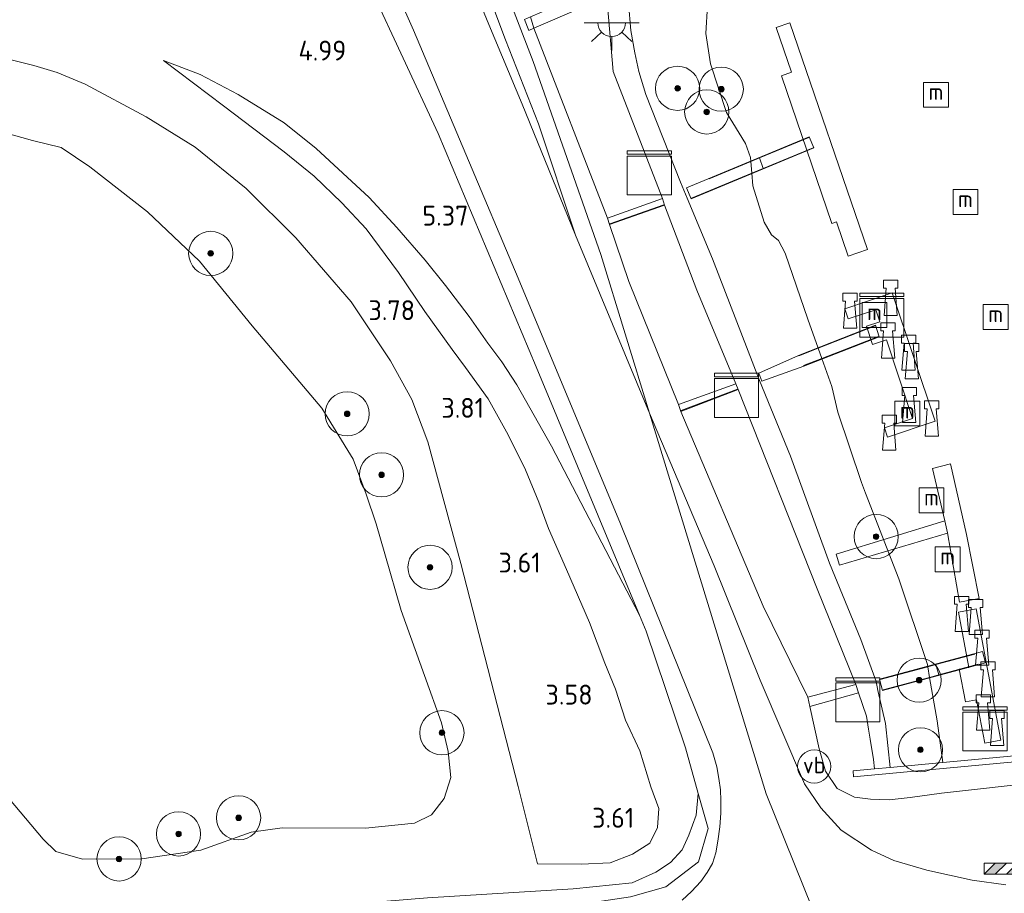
# Model space of a CAD drawing. Extents: x 126429 to 133038, y 413091 to 414846.
# Tile 255 of 256: x 132066 to 132156, y 413254 to 413333. Entities that reach past the tile are written whole.
import ezdxf
from ezdxf.enums import TextEntityAlignment as Align
from ezdxf.lldxf.tags import DXFTag

# ---------------------------------------------------------------- set-up
doc = ezdxf.new("R2010")
doc.units = 0
for name, color, linetype, lineweight in [('B-ME-GK-BESCHOEIING_DAMWAND-GV', 130, 'Continuous', 18), ('B-ME-GR-BOOM-S', 90, 'Continuous', 25), ('B-ME-GR-GRAS-GV', 60, 'Continuous', 13), ('B-ME-GW-TALUD_KRUIN-G', 90, 'Continuous', 18), ('B-ME-GW-TALUD_TEEN-G', 90, 'Continuous', 18), ('B-ME-IE-MEUBILAIR_WATERWEGMEUBILAIR-S', 150, 'Continuous', 25), ('B-ME-IE-MEUBILAIR_WEGMEUBILAIR-S', 7, 'Continuous', 25), ('B-ME-IE-TERREINAFSCHEIDING_DOORGANG-G', 210, 'Continuous', 18), ('B-ME-IE-TERREINAFSCHEIDING_KUNSTMATIG_HEKWERK-G', 20, 'IE-TERREINAFSCHEIDING-KUNSTMATIG', 18), ('B-ME-KW-KUNSTWERK_BRUG-GV', 170, 'Continuous', 18), ('B-ME-KW-KUNSTWERK_STEIGER-GV', 170, 'Continuous', 18), ('B-ME-OB-OEVERVOORZIENING-G', 7, 'Continuous', 18), ('B-ME-OG-BEBOUWING_TRAP-GV', 7, 'Continuous', 18), ('B-ME-OG-HOOGTEPUNT-S', 7, 'Continuous', 25), ('B-ME-OG-WATER_HAVEN-GV', 170, 'Continuous', 18), ('B-ME-OG-WATER_KANAAL-GV', 120, 'Continuous', 18), ('B-ME-VH-VERHARDING_BETON-GV', 252, 'Continuous', 18), ('B-ME-VH-VERHARDING_STRAATBAKSTEEN-GV', 252, 'Continuous', 18), ('B-ME-VW-VERKEERSTEKEN_DRAAGCONSTRUCTIE-S', 7, 'Continuous', 25), ('B-ME-WH-WINTERBED-G', 150, 'WH-WINTERBED', 18)]:
    doc.layers.add(name, color=color, linetype=linetype, lineweight=lineweight)
doc.styles.add('NLCS-ISO', font='NLCS-ISO.ttf')
doc.styles.add('NLCS-ISO-ANNOTATIVE-T18', font='NLCS-ISO.ttf', dxfattribs={"height": 1.8})
doc.styles.get("Standard").update_dxf_attribs({"font": 'arial.ttf'})
doc.linetypes.add('IE-TERREINAFSCHEIDING-KUNSTMATIG', pattern='A,4,[82,NLCS.SHX,S=0.75,R=90,X=0,Y=0],4,-2', length=10)
tags = doc.linetypes.add('WH-WINTERBED', pattern='A,6,-3.5,["WB",Standard,S=1.8,R=0,X=-1.5,Y=-0.9],-3.5,6,-3.5,6,-3.5,6,-3.5,6,-3.5', length=51).pattern_tags.tags
tags[6] = DXFTag(74, 10)

# ---------------------------------------------------------------- blocks, each defined once
blk = doc.blocks.new('SGR-BOOM_01-SO')
at = {"linetype": 'ByBlock', "lineweight": 18}
h = blk.add_hatch(color=0, dxfattribs=at)
h.dxf.hatch_style = 1
edge = h.paths.add_edge_path()
edge.add_arc((0, 0), 0.25, 0, 360)
at = {"color": 0, "linetype": 'ByBlock', "lineweight": 18}
for radius in [2, 0.25]:
    blk.add_circle((0, 0), radius, dxfattribs=at)
blk = doc.blocks.new('SKL-DATA_KAST-SO')
at = {"color": 0, "linetype": 'ByBlock', "lineweight": 18}
for points in [[(-2, 2), (2, 2), (2, 1.68), (-2, 1.68)], [(-2, 1.52), (2, 1.52), (2, -2), (-2, -2)]]:
    blk.add_lwpolyline(points, close=True, dxfattribs=at)
blk = doc.blocks.new('SIE-WATER_MEERPAAL-SO')
at = {"color": 0, "linetype": 'ByBlock', "lineweight": 18}
blk.add_lwpolyline([(-1.125, -1.125), (1.125, -1.125), (1.125, 1.125), (-1.125, 1.125)], close=True, dxfattribs=at)
at = {"color": 0, "linetype": 'ByBlock', "lineweight": 18, "style": 'NLCS-ISO'}
blk.add_text('m', height=1.5, dxfattribs=at).set_placement((0, 0.283), align=Align.MIDDLE_CENTER)
blk = doc.blocks.new('SIE-WEG_SLAGBOOM-SO')
at = {"linetype": 'ByBlock', "lineweight": 18}
h = blk.add_hatch(color=0, dxfattribs=at)
h.dxf.hatch_style = 1
h.paths.add_polyline_path([(0, 0.5), (-1, 0.5), (-2, -0.5), (-1, -0.5)])
h.paths.add_polyline_path([(2, 0.5), (1, 0.5), (0, -0.5), (1, -0.5)])
at = {"color": 0, "linetype": 'ByBlock', "lineweight": 18}
blk.add_lwpolyline([(-2, 0.5), (2, 0.5), (2, -0.5), (-2, -0.5)], close=True, dxfattribs=at)
for points in [[(-2, -0.5), (-1, 0.5)], [(-1, -0.5), (0, 0.5)], [(0, -0.5), (1, 0.5)], [(1, -0.5), (2, 0.5)]]:
    blk.add_lwpolyline(points, dxfattribs=at)
blk = doc.blocks.new('SIE-WEG_PAAL_VERKEERSBORD-SO')
at = {"color": 0, "linetype": 'ByBlock', "lineweight": 18}
blk.add_circle((0, 0), 1.5, dxfattribs=at)
at = {"color": 0, "linetype": 'ByBlock', "lineweight": 18, "style": 'NLCS-ISO'}
blk.add_text('vb', height=1.5, dxfattribs=at).set_placement((0, 0.132), align=Align.MIDDLE_CENTER)
blk = doc.blocks.new('SIE-WATER_BOLDER-SO')
at = {"color": 0, "linetype": 'ByBlock', "lineweight": 18}
blk.add_lwpolyline([(0.402, 0.867), (0.602, -1.587), (-0.602, -1.587), (-0.402, 0.867), (-0.65, 0.867), (-0.65, 1.587), (0.65, 1.587), (0.65, 0.867)], close=True, dxfattribs=at)
blk = doc.blocks.new('SAL-HOOGTELABEL-SO')
at = {"color": 0, "linetype": 'ByBlock', "lineweight": -2, "style": 'NLCS-ISO-ANNOTATIVE-T18'}
blk.add_attdef('HOOGTE', text='', height=1.8, dxfattribs=at).set_placement((2.788, 0), align=Align.RIGHT)
blk = doc.blocks.new('SKL-ET_OV_LICHTPUNT-SO')
at = {"color": 0, "linetype": 'ByBlock', "lineweight": 18}
for points in [[(-1.25, 0), (-2.5, 0)], [(1.25, 0), (2.5, 0)], [(-0.915, -0.851), (-1.831, -1.703)], [(0.915, -0.851), (1.831, -1.703)], [(0, -1.25), (0, -2.5)]]:
    blk.add_lwpolyline(points, dxfattribs=at)
blk.add_lwpolyline([(0, 0), (1.25, 0, -1), (-1.25, 0)], format="xyb", close=True, dxfattribs=at)

msp = doc.modelspace()

# ---------------------------------------------------------------- linework, layer by layer
at = {"layer": 'B-ME-GK-BESCHOEIING_DAMWAND-GV'}
msp.add_polyline3d([(132162.008, 413265.992, 4.478), (132141.935, 413264.118, 4.478), (132141.886, 413264.663, 4.478), (132143.828, 413264.836, 3.377), (132145.244, 413264.968, 3.377), (132149.995, 413265.412, 0.9), (132161.96, 413266.528, 0.9)], close=True, dxfattribs=at)
at = {"layer": 'B-ME-GR-GRAS-GV'}
for points in [[(132113.403, 413323.229, 5.612), (132116.771, 413313.144, 5.408), (132111.949, 413325.008, 5.384), (132108.916, 413332.218, 5.378), (132104.417, 413343.179, 5.184), (132102.398, 413347.812, 4.997), (132098.393, 413357.571, 5.209), (132099.734, 413357.961, 5.508), (132103.433, 413348.573, 5.434), (132107.114, 413339.69, 5.602), (132110.413, 413330.833, 5.634)], [(132124.627, 413316.459, 3.406), (132119.661, 413314.685, 5.462), (132112.985, 413331.893, 5.38), (132117.2776, 413333.7156, 3.8713), (132117.309, 413333.729, 3.871), (132117.2286, 413334.9567, 3.8557), (132117.218, 413335.118, 3.855), (132119.583, 413335.36, 3.379), (132119.5906, 413335.1941, 3.8822), (132119.632, 413334.284, 3.388), (132119.6595, 413333.9532, 3.8956), (132120.157, 413327.96, 3.422)], [(132131.275, 413299.704, 3.422), (132126.094, 413297.832, 5.55), (132121.59, 413308.958, 5.522), (132119.832, 413314.103, 5.462), (132124.814, 413315.879, 3.404), (132127.745, 413308.165, 3.396)], [(132142.129, 413272.461, 3.384), (132137.779, 413271.32, 5.26), (132133.735, 413279.579, 5.314), (132126.283, 413297.201, 5.55), (132131.486, 413299.169, 3.422), (132138.622, 413281.131, 3.4)], [(132141.886, 413264.663, 4.478), (132141.935, 413264.118, 4.478), (132162.008, 413265.992, 4.478), (132162.261, 413262.664, 5.048), (132159.361, 413263.709, 4.848), (132149.874, 413262.646, 5.174), (132147.062, 413262.25, 5.252), (132145.138, 413262.039, 5.286), (132143.476, 413262.081, 5.288), (132142.02, 413262.288, 5.266), (132140.44, 413263.072, 5.266), (132139.39, 413264.619, 5.306), (132138.815, 413266.653, 5.324), (132137.968, 413270.478, 5.26), (132142.374, 413271.707, 3.384), (132143.106, 413269.608, 3.374), (132143.283, 413268.439, 3.348), (132143.441, 413267.53, 3.33), (132143.732, 413265.691, 3.338), (132143.828, 413264.836, 3.377)]]:
    msp.add_polyline3d(points, close=True, dxfattribs=at)
for points in [[(132155.696, 413254.348, 5.373), (132152.665, 413254.748, 5.348), (132148.569, 413255.673, 5.348), (132145.583, 413256.55, 5.348), (132143.553, 413257.476, 5.348), (132140.811, 413259.278, 5.348), (132138.971, 413261.313, 5.373), (132137.482, 413263.486, 5.348), (132133.47, 413272.853, 5.398), (132129.324, 413283.204, 5.398), (132123.474, 413297.035, 5.468), (132116.771, 413313.144, 5.408), (132113.403, 413323.229, 5.612), (132110.413, 413330.833, 5.634), (132107.114, 413339.69, 5.602)], [(132098.9069, 413338.9154, 5.1595), (132102.1165, 413331.719, 5.2845), (132111.5604, 413309.2459, 5.547), (132120.8291, 413287.0218, 5.447), (132129.194, 413266.292, 5.422), (132129.546, 413265.009, 5.404), (132129.738, 413263.979, 5.394), (132129.883, 413262.954, 5.376), (132129.915, 413261.965, 5.35), (132129.93, 413260.813, 5.34), (132129.821, 413259.605, 5.316), (132129.652, 413258.285, 5.304), (132129.465, 413257.226, 5.276), (132129.15, 413256.275, 5.25), (132128.684, 413255.458, 5.214), (132128.103, 413254.654, 5.182), (132127.251, 413253.738, 5.16), (132126.415, 413252.961, 5.162)], [(132063.878, 413247.075, 4.218), (132069.432, 413247.66, 4.289), (132075.931, 413248.231, 4.394), (132085.157, 413249.049, 4.494), (132093.626, 413250.004, 4.591), (132100.974, 413250.809, 4.705), (132111.163, 413251.809, 4.76), (132115.527, 413252.462, 4.926), (132119.123, 413252.848, 5.033), (132121.745, 413253.261, 5.08), (132124.952, 413254.162, 5.198), (132127.905, 413256.424, 5.289), (132128.767, 413259.453, 5.297), (132127.875, 413262.622, 5.317), (132126.714, 413266.748, 5.443), (132123.146, 413277.306, 5.55), (132122.566, 413278.741, 5.465), (132113.216, 413301.244, 5.605), (132104.324, 413322.36, 5.366), (132101.18, 413329.163, 5.448), (132098.289, 413335.349, 5.195)], [(132098.289, 413335.349, 5.195), (132101.18, 413329.163, 5.448), (132104.324, 413322.36, 5.366), (132113.216, 413301.244, 5.605), (132122.566, 413278.741, 5.465), (132114.599, 413294.055, 5.402), (132111.441, 413299.603, 5.305), (132110.095, 413301.686, 5.233), (132108.837, 413303.37, 5.268), (132107.14, 413305.797, 5.191), (132104.984, 413308.581, 5.187), (132103.152, 413310.875, 5.264), (132100.593, 413313.855, 5.212), (132098.096, 413316.546, 5.146), (132095.71, 413318.756, 5.042), (132093.281, 413320.994, 4.868), (132090.39, 413323.307, 4.698), (132086.242, 413325.874, 4.38), (132082.797, 413327.683, 4.243), (132079.465, 413328.954, 3.893), (132084.92, 413324.856, 3.893), (132090.385, 413320.678, 3.843), (132093.098, 413318.49, 3.692), (132095.624, 413316.062, 3.83), (132097.824, 413313.719, 3.866), (132100.748, 413309.76, 3.922), (132103.14, 413306.226, 3.878), (132105.602, 413302.81, 3.796), (132106.807, 413301.18, 3.776), (132108.85, 413298.334, 3.851), (132110.657, 413295.079, 3.897), (132112.23, 413291.895, 3.829), (132113.458, 413288.994, 3.87), (132114.332, 413286.601, 3.856), (132115.95, 413282.895, 3.794), (132118.031, 413278.095, 3.77), (132119.409, 413274.394, 3.815), (132120.381, 413272.052, 3.798), (132121.281, 413269.255, 3.816), (132122.575, 413266.463, 3.733), (132123.579, 413263.203, 3.697), (132124.291, 413261.241, 3.736), (132124.187, 413259.534, 3.855), (132123.487, 413258.112, 3.868), (132121.915, 413257.127, 3.695), (132119.907, 413256.346, 3.841), (132117.276, 413256.223, 3.421), (132113.321, 413256.25, 3.376), (132111.562, 413263.254, 3.181), (132106.378, 413283.414, 3.434), (132103.396, 413294.454, 3.596), (132101.942, 413298.266, 3.623), (132100.018, 413301.785, 3.6), (132096.471, 413307.103, 3.626), (132091.446, 413312.917, 3.706), (132086.971, 413317.381, 3.705), (132082.344, 413321.105, 3.686), (132077.918, 413323.855, 3.624), (132072.383, 413326.83, 3.584), (132069.839, 413327.864, 3.612), (132067.749, 413328.493, 3.646), (132064.963, 413329.198, 3.686)], [(132121.5522, 413334.1419, 3.197), (132121.759, 413331.687, 3.259), (132122.122, 413329.653, 3.245), (132122.5, 413327.968, 3.229), (132123.139, 413325.88, 3.209), (132126.256, 413317.934, 3.195), (132126.873, 413316.504, 3.197), (132129.155, 413310.997, 3.215), (132133.415, 413299.992, 3.267), (132136.228, 413293.135, 3.281), (132139.741, 413283.456, 3.143), (132142.573, 413276.55, 3.211), (132143.987, 413272.757, 3.245), (132144.13, 413271.92, 3.265), (132144.834, 413268.932, 3.333), (132145.244, 413264.968, 3.377), (132143.828, 413264.836, 3.377), (132143.732, 413265.691, 3.338), (132143.441, 413267.53, 3.33), (132143.283, 413268.439, 3.348), (132143.106, 413269.608, 3.374), (132142.374, 413271.707, 3.384), (132142.129, 413272.461, 3.384), (132138.622, 413281.131, 3.4), (132131.486, 413299.169, 3.422), (132131.275, 413299.704, 3.422), (132127.745, 413308.165, 3.396), (132124.814, 413315.879, 3.404), (132124.627, 413316.459, 3.406), (132120.157, 413327.96, 3.422), (132119.6595, 413333.9532, 3.8956)], [(132128.712, 413333.951, 0.9), (132128.57, 413331.411, 0.9), (132128.985, 413328.661, 0.9), (132130.415, 413324.252, 0.9), (132132.163, 413321.449, 0.9), (132132.611, 413320.192, 0.9), (132132.6423, 413319.8118, 0.9), (132132.7281, 413318.7684, 0.9), (132132.822, 413317.626, 0.9), (132133.826, 413314.315, 0.9), (132134.502, 413313.17, 0.9), (132135.149, 413312.665, 0.9), (132135.734, 413311.533, 0.9), (132137.792, 413305.558, 0.9), (132138.7344, 413302.9186, 0.9), (132139.0629, 413301.9986, 0.9), (132139.974, 413299.447, 0.9), (132140.494, 413297.118, 0.9), (132142.652, 413290.767, 0.9), (132143.011, 413289.808, 0.9), (132146.037, 413282.038, 0.9), (132148.607, 413274.271, 0.9), (132148.6388, 413274.0871, 0.9), (132148.8059, 413273.122, 0.9), (132149.486, 413269.193, 0.9), (132149.995, 413265.412, 0.9), (132145.244, 413264.968, 3.377), (132144.834, 413268.932, 3.333), (132144.13, 413271.92, 3.265), (132143.987, 413272.757, 3.245), (132142.573, 413276.55, 3.211), (132139.741, 413283.456, 3.143), (132136.228, 413293.135, 3.281), (132133.415, 413299.992, 3.267), (132129.155, 413310.997, 3.215), (132126.873, 413316.504, 3.197), (132126.256, 413317.934, 3.195), (132123.139, 413325.88, 3.209), (132122.5, 413327.968, 3.229), (132122.122, 413329.653, 3.245), (132121.759, 413331.687, 3.259), (132121.5522, 413334.1419, 3.197)], [(132112.137, 413332.675, 5.38), (132112.548, 413331.686, 5.38), (132112.985, 413331.893, 5.38), (132119.661, 413314.685, 5.462), (132119.832, 413314.103, 5.462), (132121.59, 413308.958, 5.522), (132126.094, 413297.832, 5.55), (132126.283, 413297.201, 5.55), (132133.735, 413279.579, 5.314), (132137.779, 413271.32, 5.26), (132137.968, 413270.478, 5.26), (132138.815, 413266.653, 5.324), (132139.39, 413264.619, 5.306), (132140.44, 413263.072, 5.266), (132142.02, 413262.288, 5.266), (132143.476, 413262.081, 5.288), (132145.138, 413262.039, 5.286), (132147.062, 413262.25, 5.252), (132149.874, 413262.646, 5.174), (132159.361, 413263.709, 4.848)], [(132064.963, 413329.198, 3.686), (132067.749, 413328.493, 3.646), (132069.839, 413327.864, 3.612), (132072.383, 413326.83, 3.584), (132077.918, 413323.855, 3.624), (132082.344, 413321.105, 3.686), (132086.971, 413317.381, 3.705), (132091.446, 413312.917, 3.706), (132096.471, 413307.103, 3.626), (132100.018, 413301.785, 3.6), (132101.942, 413298.266, 3.623), (132103.396, 413294.454, 3.596), (132106.378, 413283.414, 3.434), (132111.562, 413263.254, 3.181), (132113.321, 413256.25, 3.376), (132117.276, 413256.223, 3.421), (132119.907, 413256.346, 3.841), (132121.915, 413257.127, 3.695), (132123.487, 413258.112, 3.868), (132124.187, 413259.534, 3.855), (132124.291, 413261.241, 3.736), (132123.579, 413263.203, 3.697), (132122.575, 413266.463, 3.733), (132121.281, 413269.255, 3.816), (132120.381, 413272.052, 3.798), (132119.409, 413274.394, 3.815), (132118.031, 413278.095, 3.77), (132115.95, 413282.895, 3.794), (132114.332, 413286.601, 3.856), (132113.458, 413288.994, 3.87), (132112.23, 413291.895, 3.829), (132110.657, 413295.079, 3.897), (132108.85, 413298.334, 3.851), (132106.807, 413301.18, 3.776), (132105.602, 413302.81, 3.796), (132103.14, 413306.226, 3.878), (132100.748, 413309.76, 3.922), (132097.824, 413313.719, 3.866), (132095.624, 413316.062, 3.83), (132093.098, 413318.49, 3.692), (132090.385, 413320.678, 3.843), (132084.92, 413324.856, 3.893), (132079.465, 413328.954, 3.893), (132082.797, 413327.683, 4.243), (132086.242, 413325.874, 4.38), (132090.39, 413323.307, 4.698), (132093.281, 413320.994, 4.868), (132095.71, 413318.756, 5.042), (132098.096, 413316.546, 5.146), (132100.593, 413313.855, 5.212), (132103.152, 413310.875, 5.264), (132104.984, 413308.581, 5.187), (132107.14, 413305.797, 5.191), (132108.837, 413303.37, 5.268), (132110.095, 413301.686, 5.233), (132111.441, 413299.603, 5.305), (132114.599, 413294.055, 5.402), (132122.566, 413278.741, 5.465), (132123.146, 413277.306, 5.55), (132126.714, 413266.748, 5.443), (132127.875, 413262.622, 5.317), (132127.67, 413260.639, 5.193), (132127.026, 413258.842, 5.118), (132126.415, 413257.512, 4.98), (132125.353, 413256.363, 4.955), (132124.046, 413255.493, 4.955), (132121.883, 413254.528, 4.768), (132116.563, 413253.987, 4.568), (132103.355, 413253.157, 4.268)], [(132058.634, 413270.277, 0.7), (132068.574, 413258.47, 0.7), (132069.722, 413257.351, 0.7), (132072.132, 413256.658, 0.7), (132077.521, 413256.697, 0.7), (132082.845, 413257.465, 0.7), (132087.416, 413259.116, 0.7), (132090.215, 413259.509, 0.7), (132097.754, 413259.464, 0.7), (132102.184, 413259.923, 0.7), (132103.716, 413260.674, 0.7), (132104.876, 413262.151, 0.7), (132105.466, 413264.063, 0.7), (132105.234, 413266.403, 0.7), (132104.621, 413269.014, 0.7), (132103.111, 413273.285, 0.7), (132101, 413279.187, 0.7), (132099.52, 413284.289, 0.7), (132098.716, 413287.006, 0.7), (132097.809, 413289.703, 0.7), (132096.627, 413292.862, 0.7), (132093.793, 413297.493, 0.7), (132087.514, 413304.947, 0.7), (132082.725, 413310.795, 0.7), (132078.019, 413315.275, 0.7), (132072.814, 413319.321, 0.7), (132070.2, 413321.1, 0.7), (132067.606, 413321.705, 0.7), (132062.207, 413323.239, 0.7)], [(132103.355, 413253.157, 4.268), (132116.563, 413253.987, 4.568), (132121.883, 413254.528, 4.768), (132124.046, 413255.493, 4.955), (132125.353, 413256.363, 4.955), (132126.415, 413257.512, 4.98), (132127.026, 413258.842, 5.118), (132127.67, 413260.639, 5.193), (132127.875, 413262.622, 5.317), (132128.767, 413259.453, 5.297), (132127.905, 413256.424, 5.289), (132124.952, 413254.162, 5.198), (132121.745, 413253.261, 5.08)]]:
    msp.add_polyline3d(points, dxfattribs=at)
at = {"layer": 'B-ME-GW-TALUD_KRUIN-G'}
for points in [[(132116.771, 413313.144, 5.408), (132113.403, 413323.229, 5.612), (132110.413, 413330.833, 5.634), (132107.114, 413339.69, 5.602), (132103.433, 413348.573, 5.434), (132099.734, 413357.961, 5.508), (132098.393, 413357.571, 5.209)], [(132145.244, 413264.968, 3.377), (132144.834, 413268.932, 3.333), (132144.13, 413271.92, 3.265), (132143.987, 413272.757, 3.245), (132142.573, 413276.55, 3.211), (132139.741, 413283.456, 3.143), (132136.228, 413293.135, 3.281), (132133.415, 413299.992, 3.267), (132129.155, 413310.997, 3.215), (132126.873, 413316.504, 3.197), (132126.256, 413317.934, 3.195), (132123.139, 413325.88, 3.209), (132122.5, 413327.968, 3.229), (132122.122, 413329.653, 3.245), (132121.759, 413331.687, 3.259), (132121.5522, 413334.1419, 3.197)], [(132112.985, 413331.893, 5.38), (132119.661, 413314.685, 5.462)], [(132072.383, 413326.83, 3.584), (132069.839, 413327.864, 3.612), (132067.749, 413328.493, 3.646), (132064.963, 413329.198, 3.686), (132061.101, 413330.138, 3.764), (132058.112, 413330.49, 3.846), (132054.163, 413330.22, 3.85), (132051.522, 413330.111, 3.89), (132048.241, 413329.509, 3.804), (132045.024, 413328.854, 3.704), (132029.305, 413324.437, 3.438)], [(132079.465, 413328.954, 3.893), (132082.797, 413327.683, 4.243), (132086.242, 413325.874, 4.38), (132090.39, 413323.307, 4.698)], [(132111.562, 413263.254, 3.181), (132106.378, 413283.414, 3.434), (132103.396, 413294.454, 3.596), (132101.942, 413298.266, 3.623), (132100.018, 413301.785, 3.6), (132096.471, 413307.103, 3.626), (132091.446, 413312.917, 3.706), (132086.971, 413317.381, 3.705), (132082.344, 413321.105, 3.686), (132077.918, 413323.855, 3.624), (132072.383, 413326.83, 3.584)], [(132122.566, 413278.741, 5.465), (132114.599, 413294.055, 5.402), (132111.441, 413299.603, 5.305), (132110.095, 413301.686, 5.233), (132108.837, 413303.37, 5.268), (132107.14, 413305.797, 5.191), (132104.984, 413308.581, 5.187), (132103.152, 413310.875, 5.264), (132100.593, 413313.855, 5.212), (132098.096, 413316.546, 5.146), (132095.71, 413318.756, 5.042), (132093.281, 413320.994, 4.868), (132090.39, 413323.307, 4.698)], [(132119.832, 413314.103, 5.462), (132121.59, 413308.958, 5.522), (132126.094, 413297.832, 5.55)], [(132126.283, 413297.201, 5.55), (132133.735, 413279.579, 5.314), (132137.779, 413271.32, 5.26)], [(132122.566, 413278.741, 5.465), (132123.146, 413277.306, 5.55), (132126.714, 413266.748, 5.443), (132127.875, 413262.622, 5.317)], [(132137.968, 413270.478, 5.26), (132138.815, 413266.653, 5.324), (132139.39, 413264.619, 5.306), (132140.44, 413263.072, 5.266), (132142.02, 413262.288, 5.266), (132143.476, 413262.081, 5.288), (132145.138, 413262.039, 5.286), (132147.062, 413262.25, 5.252), (132149.874, 413262.646, 5.174), (132159.361, 413263.709, 4.848)], [(132113.321, 413256.25, 3.376), (132111.562, 413263.254, 3.181)], [(132065.422, 413249.409, 4.005), (132074.569, 413250.433, 4.055), (132089.389, 413252.024, 4.118), (132103.355, 413253.157, 4.268), (132116.563, 413253.987, 4.568), (132121.883, 413254.528, 4.768), (132124.046, 413255.493, 4.955), (132125.353, 413256.363, 4.955), (132126.415, 413257.512, 4.98), (132127.026, 413258.842, 5.118), (132127.67, 413260.639, 5.193), (132127.875, 413262.622, 5.317)]]:
    msp.add_polyline3d(points, dxfattribs=at)
at = {"layer": 'B-ME-GW-TALUD_TEEN-G'}
for points in [[(132116.771, 413313.144, 5.408), (132111.949, 413325.008, 5.384), (132108.916, 413332.218, 5.378), (132104.417, 413343.179, 5.184), (132102.398, 413347.812, 4.997)], [(132119.583, 413335.36, 3.379), (132119.5906, 413335.1941, 3.8822), (132119.632, 413334.284, 3.388), (132119.6595, 413333.9532, 3.8956), (132120.157, 413327.96, 3.422), (132124.627, 413316.459, 3.406)], [(132079.465, 413328.954, 3.893), (132084.92, 413324.856, 3.893), (132090.385, 413320.678, 3.843), (132093.098, 413318.49, 3.692), (132095.624, 413316.062, 3.83), (132097.824, 413313.719, 3.866), (132100.748, 413309.76, 3.922), (132103.14, 413306.226, 3.878), (132105.602, 413302.81, 3.796), (132106.807, 413301.18, 3.776), (132108.85, 413298.334, 3.851), (132110.657, 413295.079, 3.897), (132112.23, 413291.895, 3.829), (132113.458, 413288.994, 3.87), (132114.332, 413286.601, 3.856), (132115.95, 413282.895, 3.794), (132118.031, 413278.095, 3.77), (132119.409, 413274.394, 3.815), (132120.381, 413272.052, 3.798), (132121.281, 413269.255, 3.816), (132122.575, 413266.463, 3.733), (132123.579, 413263.203, 3.697), (132124.291, 413261.241, 3.736), (132124.187, 413259.534, 3.855), (132123.487, 413258.112, 3.868), (132121.915, 413257.127, 3.695), (132119.907, 413256.346, 3.841), (132117.276, 413256.223, 3.421), (132113.321, 413256.25, 3.376)], [(132131.275, 413299.704, 3.422), (132127.745, 413308.165, 3.396), (132124.814, 413315.879, 3.404)], [(132142.129, 413272.461, 3.384), (132138.622, 413281.131, 3.4), (132131.486, 413299.169, 3.422)], [(132143.828, 413264.836, 3.377), (132143.732, 413265.691, 3.338), (132143.441, 413267.53, 3.33), (132143.283, 413268.439, 3.348), (132143.106, 413269.608, 3.374), (132142.374, 413271.707, 3.384)]]:
    msp.add_polyline3d(points, dxfattribs=at)
at = {"layer": 'B-ME-IE-TERREINAFSCHEIDING_DOORGANG-G'}
for points in [[(132133.421, 413320.135, 2.201), (132133.758, 413319.196, 2.254)], [(132149.382, 413274.287, 1.949), (132149.642, 413273.347, 1.91)]]:
    msp.add_polyline3d(points, dxfattribs=at)
at = {"layer": 'B-ME-IE-TERREINAFSCHEIDING_KUNSTMATIG_HEKWERK-G'}
for points in [[(132122.566, 413278.741, 5.465), (132113.216, 413301.244, 5.605), (132104.324, 413322.36, 5.366), (132101.18, 413329.163, 5.448), (132098.289, 413335.349, 5.195), (132096.477, 413338.007, 5.072), (132094.675, 413339.757, 4.954), (132092.385, 413341.268, 4.975), (132090.542, 413342.211, 5.076), (132088.586, 413342.636, 4.895), (132086.347, 413342.753, 4.815), (132084.406, 413342.909, 4.937), (132081.233, 413342.439, 4.718), (132071.774, 413339.206, 4.458), (132060.327, 413335.21, 4.413), (132047.585, 413330.854, 4.004), (132034.161, 413327.175, 3.676), (132029.405, 413325.911, 3.666)], [(132128.862, 413318.243, 2.808), (132132.6423, 413319.8118, 0.9), (132133.421, 413320.135, 2.201), (132137.88, 413321.986, 1.607)], [(132138.266, 413321.067, 1.649), (132133.758, 413319.196, 2.254), (132132.7281, 413318.7684, 0.9), (132127.25, 413316.494, 3.128)], [(132124.752, 413315.91, 3.404), (132119.865, 413314.168, 5.462)], [(132136.962, 413302.22, 2.143), (132138.7344, 413302.9186, 0.9), (132143.881, 413304.947, 1.534)], [(132144.175, 413303.981, 1.506), (132139.0629, 413301.9986, 0.9), (132137.398, 413301.353, 2.13)], [(132131.421, 413299.198, 3.422), (132126.315, 413297.267, 5.55)], [(132144.341, 413272.931, 2.965), (132148.6388, 413274.0871, 0.9), (132149.382, 413274.287, 1.949), (132152.9, 413275.233, 1.24)], [(132153.197, 413274.303, 1.184), (132149.642, 413273.347, 1.91), (132148.8059, 413273.122, 0.9), (132144.596, 413271.989, 2.94)], [(132012.418, 413237.442, 3.319), (132014.504, 413237.972, 3.364), (132017.626, 413239.033, 3.544), (132022.802, 413240.458, 3.802), (132028.302, 413241.974, 3.89), (132032.69, 413242.877, 3.986), (132038.307, 413244.354, 4.112), (132044.623, 413245.336, 4.222), (132049.712, 413246.262, 4.248), (132059.515, 413247.462, 4.136), (132063.878, 413247.075, 4.218), (132069.432, 413247.66, 4.289), (132075.931, 413248.231, 4.394), (132085.157, 413249.049, 4.494), (132093.626, 413250.004, 4.591), (132100.974, 413250.809, 4.705), (132111.163, 413251.809, 4.76), (132115.527, 413252.462, 4.926), (132119.123, 413252.848, 5.033), (132121.745, 413253.261, 5.08), (132124.952, 413254.162, 5.198), (132127.905, 413256.424, 5.289), (132128.767, 413259.453, 5.297), (132127.875, 413262.622, 5.317)]]:
    msp.add_polyline3d(points, dxfattribs=at)
at = {"layer": 'B-ME-KW-KUNSTWERK_BRUG-GV'}
for points in [[(132138.331, 413321.04, 1.642), (132127.223, 413316.428, 3.13), (132126.802, 413317.442, 3.08), (132137.907, 413322.051, 1.605)], [(132137.415, 413301.306, 2.13), (132133.634, 413299.929, 3.242), (132133.365, 413300.649, 3.23), (132136.943, 413302.266, 2.142), (132143.913, 413305.013, 1.53), (132144.237, 413303.951, 1.505)], [(132150.4423, 413286.1846, 1.263), (132140.663, 413283.279, 2.933), (132140.355, 413284.288, 2.933), (132150.1856, 413287.2841, 1.2606), (132150.441, 413286.192, 1.263)], [(132153.864, 413274.43, 1.05), (132144.561, 413271.928, 2.95), (132144.279, 413272.966, 2.975), (132153.584, 413275.469, 1.112)]]:
    msp.add_polyline3d(points, close=True, dxfattribs=at)
at = {"layer": 'B-ME-KW-KUNSTWERK_STEIGER-GV'}
for points in [[(132136.161, 413332.383, 1.155), (132143.194, 413311.845, 1.442), (132141.454, 413311.249, 1.43), (132140.391, 413314.354, 1.43), (132139.976, 413314.212, 1.43), (132135.395, 413327.587, 1.392), (132136.312, 413327.901, 1.317), (132134.922, 413331.959, 1.305)], [(132145.437, 413307.921, 1.405), (132149.304, 413296.304, 1.367), (132144.997, 413294.871, 1.417), (132144.715, 413295.717, 1.417), (132147.264, 413296.565, 1.467), (132144.901, 413303.665, 1.43), (132143.647, 413303.248, 1.43), (132143.095, 413304.905, 1.43), (132144.297, 413305.305, 1.43), (132143.931, 413306.403, 1.43), (132141.44, 413305.574, 1.43), (132141.135, 413306.489, 1.43)], [(132153.308, 413280.246, 1.263), (132151.505, 413279.928, 1.263), (132150.441, 413286.192, 1.263), (132150.1856, 413287.2841, 1.2606), (132149.077, 413292.024, 1.25), (132150.71, 413292.458, 1.275), (132152.161, 413286.043, 1.275)], [(132153.028, 413279.314, 1.05), (132155.264, 413267.434, 1.075), (132153.805, 413267.16, 1.038), (132153.064, 413271.096, 1.088), (132152.053, 413270.905, 1.1), (132151.497, 413273.857, 1.088), (132152.37, 413274.021, 1.075), (132151.43, 413279.013, 1.088)]]:
    msp.add_polyline3d(points, close=True, dxfattribs=at)
at = {"layer": 'B-ME-OB-OEVERVOORZIENING-G'}
for points in [[(132161.96, 413266.528, 0.9), (132149.995, 413265.412, 0.9), (132149.486, 413269.193, 0.9), (132148.8059, 413273.122, 0.9), (132148.6388, 413274.0871, 0.9), (132148.607, 413274.271, 0.9), (132146.037, 413282.038, 0.9), (132143.011, 413289.808, 0.9), (132142.652, 413290.767, 0.9), (132140.494, 413297.118, 0.9), (132139.974, 413299.447, 0.9), (132139.0629, 413301.9986, 0.9), (132138.7344, 413302.9186, 0.9), (132137.792, 413305.558, 0.9), (132135.734, 413311.533, 0.9), (132135.149, 413312.665, 0.9), (132134.502, 413313.17, 0.9), (132133.826, 413314.315, 0.9), (132132.822, 413317.626, 0.9), (132132.7281, 413318.7684, 0.9), (132132.6423, 413319.8118, 0.9), (132132.611, 413320.192, 0.9), (132132.163, 413321.449, 0.9), (132130.415, 413324.252, 0.9), (132128.985, 413328.661, 0.9), (132128.57, 413331.411, 0.9), (132128.712, 413333.951, 0.9)], [(132062.207, 413323.239, 0.7), (132067.606, 413321.705, 0.7), (132070.2, 413321.1, 0.7), (132072.814, 413319.321, 0.7), (132078.019, 413315.275, 0.7), (132082.725, 413310.795, 0.7), (132087.514, 413304.947, 0.7), (132093.793, 413297.493, 0.7), (132096.627, 413292.862, 0.7), (132097.809, 413289.703, 0.7), (132098.716, 413287.006, 0.7), (132099.52, 413284.289, 0.7), (132101, 413279.187, 0.7), (132103.111, 413273.285, 0.7), (132104.621, 413269.014, 0.7), (132105.234, 413266.403, 0.7), (132105.466, 413264.063, 0.7), (132104.876, 413262.151, 0.7), (132103.716, 413260.674, 0.7), (132102.184, 413259.923, 0.7), (132097.754, 413259.464, 0.7), (132090.215, 413259.509, 0.7), (132087.416, 413259.116, 0.7), (132082.845, 413257.465, 0.7), (132077.521, 413256.697, 0.7), (132072.132, 413256.658, 0.7), (132069.722, 413257.351, 0.7), (132068.574, 413258.47, 0.7), (132058.634, 413270.277, 0.7)]]:
    msp.add_polyline3d(points, dxfattribs=at)
at = {"layer": 'B-ME-OG-BEBOUWING_TRAP-GV'}
for points in [[(132117.2776, 413333.7156, 3.8713), (132112.985, 413331.893, 5.38), (132112.698, 413332.927, 5.41), (132116.666, 413334.634, 3.936), (132116.502, 413335.919, 3.934), (132119.545, 413336.206, 3.372), (132119.583, 413335.36, 3.379), (132117.218, 413335.118, 3.855), (132117.2286, 413334.9567, 3.8557), (132117.309, 413333.729, 3.871)], [(132124.814, 413315.879, 3.404), (132119.832, 413314.103, 5.462), (132119.661, 413314.685, 5.462), (132124.627, 413316.459, 3.406)], [(132131.486, 413299.169, 3.422), (132126.283, 413297.201, 5.55), (132126.094, 413297.832, 5.55), (132131.275, 413299.704, 3.422)], [(132142.374, 413271.707, 3.384), (132137.968, 413270.478, 5.26), (132137.779, 413271.32, 5.26), (132142.129, 413272.461, 3.384)]]:
    msp.add_polyline3d(points, close=True, dxfattribs=at)
at = {"layer": 'B-ME-OG-WATER_HAVEN-GV'}
msp.add_polyline3d([(132161.96, 413266.528, 0.9), (132149.995, 413265.412, 0.9), (132149.486, 413269.193, 0.9), (132148.8059, 413273.122, 0.9), (132148.6388, 413274.0871, 0.9), (132148.607, 413274.271, 0.9), (132146.037, 413282.038, 0.9), (132143.011, 413289.808, 0.9), (132142.652, 413290.767, 0.9), (132140.494, 413297.118, 0.9), (132139.974, 413299.447, 0.9), (132139.0629, 413301.9986, 0.9), (132138.7344, 413302.9186, 0.9), (132137.792, 413305.558, 0.9), (132135.734, 413311.533, 0.9), (132135.149, 413312.665, 0.9), (132134.502, 413313.17, 0.9), (132133.826, 413314.315, 0.9), (132132.822, 413317.626, 0.9), (132132.7281, 413318.7684, 0.9), (132132.6423, 413319.8118, 0.9), (132132.611, 413320.192, 0.9), (132132.163, 413321.449, 0.9), (132130.415, 413324.252, 0.9), (132128.985, 413328.661, 0.9), (132128.57, 413331.411, 0.9), (132128.712, 413333.951, 0.9)], dxfattribs=at)
at = {"layer": 'B-ME-OG-WATER_KANAAL-GV'}
msp.add_polyline3d([(132062.207, 413323.239, 0.7), (132067.606, 413321.705, 0.7), (132070.2, 413321.1, 0.7), (132072.814, 413319.321, 0.7), (132078.019, 413315.275, 0.7), (132082.725, 413310.795, 0.7), (132087.514, 413304.947, 0.7), (132093.793, 413297.493, 0.7), (132096.627, 413292.862, 0.7), (132097.809, 413289.703, 0.7), (132098.716, 413287.006, 0.7), (132099.52, 413284.289, 0.7), (132101, 413279.187, 0.7), (132103.111, 413273.285, 0.7), (132104.621, 413269.014, 0.7), (132105.234, 413266.403, 0.7), (132105.466, 413264.063, 0.7), (132104.876, 413262.151, 0.7), (132103.716, 413260.674, 0.7), (132102.184, 413259.923, 0.7), (132097.754, 413259.464, 0.7), (132090.215, 413259.509, 0.7), (132087.416, 413259.116, 0.7), (132082.845, 413257.465, 0.7), (132077.521, 413256.697, 0.7), (132072.132, 413256.658, 0.7), (132069.722, 413257.351, 0.7), (132068.574, 413258.47, 0.7), (132058.634, 413270.277, 0.7)], dxfattribs=at)
at = {"layer": 'B-ME-VH-VERHARDING_BETON-GV'}
msp.add_polyline3d([(132112.985, 413331.893, 5.38), (132112.548, 413331.686, 5.38), (132112.137, 413332.675, 5.38), (132112.698, 413332.927, 5.41)], close=True, dxfattribs=at)
at = {"layer": 'B-ME-VH-VERHARDING_STRAATBAKSTEEN-GV'}
for points in [[(132104.417, 413343.179, 5.184), (132108.916, 413332.218, 5.378), (132111.949, 413325.008, 5.384), (132116.771, 413313.144, 5.408), (132123.474, 413297.035, 5.468), (132129.324, 413283.204, 5.398), (132133.47, 413272.853, 5.398), (132137.482, 413263.486, 5.348), (132138.971, 413261.313, 5.373), (132140.811, 413259.278, 5.348), (132143.553, 413257.476, 5.348), (132145.583, 413256.55, 5.348), (132148.569, 413255.673, 5.348), (132152.665, 413254.748, 5.348), (132155.696, 413254.348, 5.373)], [(132126.415, 413252.961, 5.162), (132127.251, 413253.738, 5.16), (132128.103, 413254.654, 5.182), (132128.684, 413255.458, 5.214), (132129.15, 413256.275, 5.25), (132129.465, 413257.226, 5.276), (132129.652, 413258.285, 5.304), (132129.821, 413259.605, 5.316), (132129.93, 413260.813, 5.34), (132129.915, 413261.965, 5.35), (132129.883, 413262.954, 5.376), (132129.738, 413263.979, 5.394), (132129.546, 413265.009, 5.404), (132129.194, 413266.292, 5.422), (132120.8291, 413287.0218, 5.447), (132111.5604, 413309.2459, 5.547), (132102.1165, 413331.719, 5.2845), (132098.9069, 413338.9154, 5.1595)]]:
    msp.add_polyline3d(points, dxfattribs=at)
at = {"layer": 'B-ME-WH-WINTERBED-G'}
msp.add_polyline3d([(132031.615, 413352.199, 5.531), (132042.153, 413354.736, 5.492), (132063.902, 413360.232, 5.498), (132087.7, 413366.864, 5.452), (132095.723, 413367.861, 5.322), (132096.416, 413367.257, 5.322), (132096.638, 413366.854, 5.322), (132097.013, 413366.409, 5.279), (132097.559, 413365.762, 5.218), (132101.221, 413360.1008, 5.4607), (132101.479, 413359.702, 5.508), (132101.795, 413358.822, 5.519), (132102.447, 413357.004, 5.548), (132106.192, 413346.363, 5.62), (132112.93, 413328.866, 5.602), (132119.062, 413311.413, 5.592), (132123.474, 413297.035, 5.468), (132134.01, 413262.571, 5.444), (132139.095, 413249.994, 5.398)], dxfattribs=at)

# ---------------------------------------------------------------- block references
at = {"layer": 'B-ME-GR-BOOM-S'}
for p in [(132126.001, 413326.441, 2.164), (132129.955, 413326.369, 1.076), (132128.642, 413324.304, 1.764), (132083.748, 413311.501, 0.824), (132096.101, 413296.973, 1.275), (132099.21, 413291.458, 1.362), (132143.97, 413285.863, 0.976), (132103.597, 413283.083, 1.861), (132147.862, 413272.868, 1.488), (132104.675, 413268.108, 0.702), (132147.982, 413266.567, 1.838), (132086.272, 413260.406, 0.688), (132080.839, 413258.947, 0.358), (132075.454, 413256.682, 0.7)]:
    msp.add_blockref('SGR-BOOM_01-SO', p, dxfattribs=at)
at = {"layer": 'B-ME-IE-MEUBILAIR_WATERWEGMEUBILAIR-S'}
for name, p in [('SIE-WATER_MEERPAAL-SO', (132149.382, 413325.859, 5.086)), ('SIE-WATER_MEERPAAL-SO', (132152.053, 413316.154, 5.086)), ('SIE-WATER_BOLDER-SO', (132145.286, 413307.477, 1.455)), ('SIE-WATER_BOLDER-SO', (132141.614, 413306.307, 1.455)), ('SIE-WATER_MEERPAAL-SO', (132143.826, 413305.917, 4.448)), ('SIE-WATER_MEERPAAL-SO', (132154.788, 413305.742, 5.086)), ('SIE-WATER_BOLDER-SO', (132145.055, 413303.615, 1.517)), ('SIE-WATER_BOLDER-SO', (132146.906, 413302.509, 1.492)), ('SIE-WATER_BOLDER-SO', (132147.197, 413301.743, 1.517)), ('SIE-WATER_BOLDER-SO', (132146.966, 413297.767, 1.467)), ('SIE-WATER_MEERPAAL-SO', (132146.787, 413297.008, 4.573)), ('SIE-WATER_BOLDER-SO', (132149.005, 413296.556, 1.467)), ('SIE-WATER_BOLDER-SO', (132145.161, 413295.275, 1.467)), ('SIE-WATER_MEERPAAL-SO', (132148.981, 413289.141, 4.098)), ('SIE-WATER_MEERPAAL-SO', (132150.439, 413283.809, 5.248)), ('SIE-WATER_BOLDER-SO', (132151.715, 413278.866, 1.2)), ('SIE-WATER_BOLDER-SO', (132152.989, 413278.584, 1.162)), ('SIE-WATER_BOLDER-SO', (132153.564, 413275.8, 1.15)), ('SIE-WATER_BOLDER-SO', (132154.092, 413272.936, 1.162)), ('SIE-WATER_BOLDER-SO', (132153.662, 413269.941, 1.175)), ('SIE-WATER_BOLDER-SO', (132154.918, 413268.542, 1.188))]:
    msp.add_blockref(name, p, dxfattribs=at)
at = {"layer": 'B-ME-IE-MEUBILAIR_WEGMEUBILAIR-S'}
for name, p in [('SKL-ET_OV_LICHTPUNT-SO', (132120.038, 413332.375, 3.306)), ('SKL-DATA_KAST-SO', (132123.443, 413318.795, 3.296)), ('SKL-DATA_KAST-SO', (132144.485, 413305.903, 1.543)), ('SKL-DATA_KAST-SO', (132131.331, 413298.654, 3.334)), ('SKL-DATA_KAST-SO', (132142.31, 413271.091, 3.544)), ('SKL-DATA_KAST-SO', (132153.823, 413268.458, 1.175)), ('SIE-WEG_SLAGBOOM-SO', (132155.758, 413255.798, 5.368))]:
    msp.add_blockref(name, p, dxfattribs=at)
at = {"layer": 'B-ME-OG-HOOGTEPUNT-S'}
for p, values in [((132093.225, 413328.958, 4.99), {'HOOGTE': '4.99'}), ((132104.279, 413314.016, 5.365), {'HOOGTE': '5.37'}), ((132099.453, 413305.459, 3.782), {'HOOGTE': '3.78'}), ((132105.706, 413296.617, 3.806), {'HOOGTE': '3.81'}), ((132110.834, 413282.61, 3.606), {'HOOGTE': '3.61'}), ((132115.52, 413270.657, 3.58), {'HOOGTE': '3.58'}), ((132119.299, 413259.508, 3.606), {'HOOGTE': '3.61'})]:
    msp.add_blockref('SAL-HOOGTELABEL-SO', p, dxfattribs=at).add_auto_attribs(values)
at = {"layer": 'B-ME-VW-VERKEERSTEKEN_DRAAGCONSTRUCTIE-S'}
msp.add_blockref('SIE-WEG_PAAL_VERKEERSBORD-SO', (132138.364, 413265.049, 5.436), dxfattribs=at)

doc.saveas('drawing.dxf')
